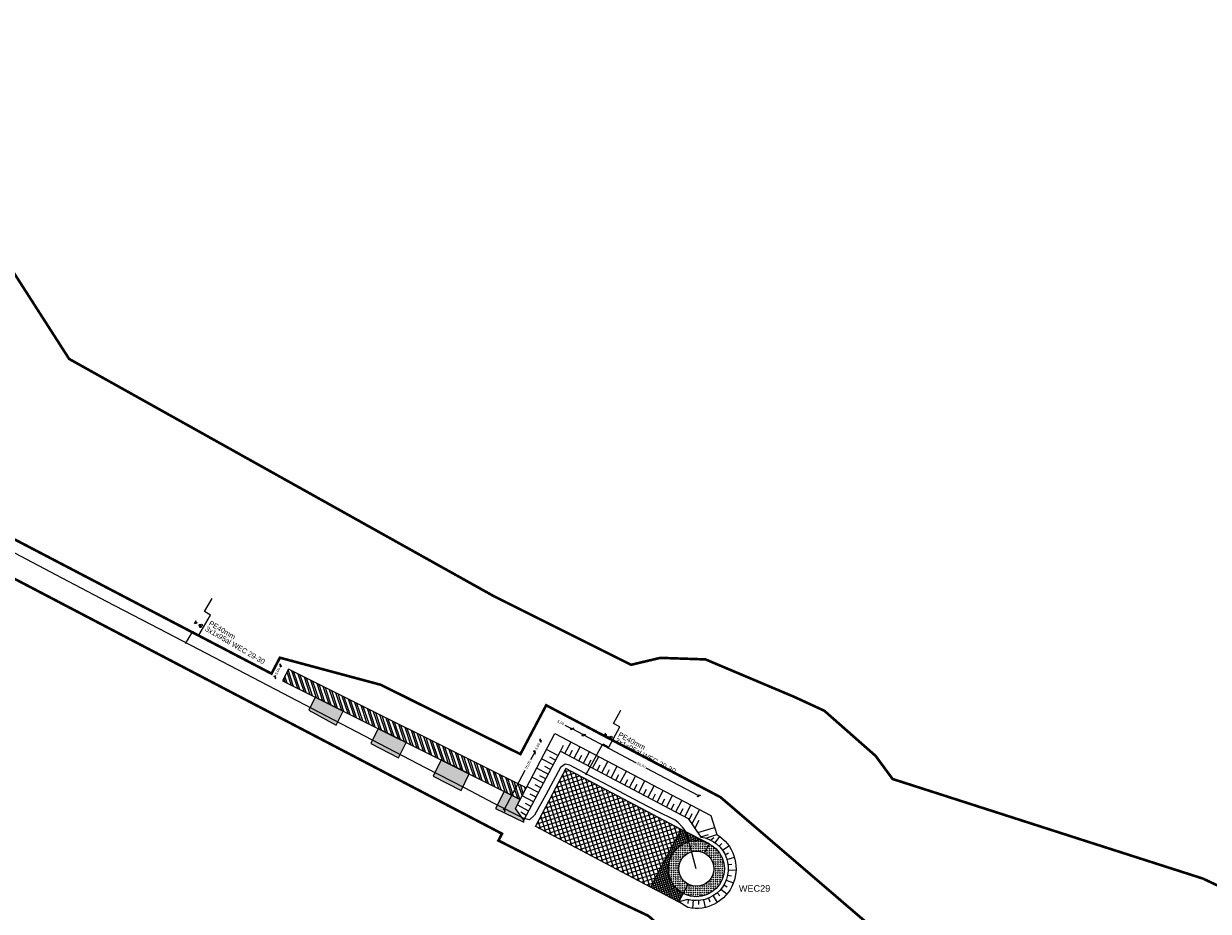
# Model space of a CAD drawing. Header units: metres. Extents: x 68442 to 71740, y 407111 to 411160.
# Tile 114 of 186: x 70813 to 71267, y 407622 to 407962. Entities that reach past the tile are written whole.
import ezdxf

# ---------------------------------------------------------------- set-up
doc = ezdxf.new("R2010")
doc.units = ezdxf.units.M
doc.linetypes.add('XX-CENTER', pattern=[8, 5, -1, 1, -1])
doc.layers.get('0').update_dxf_attribs({"lineweight": 0})
doc.layers.get('Defpoints').update_dxf_attribs({"lineweight": 0})
for name, color, linetype, lineweight in [('- van den heuvel - hs', 1, 'Continuous', 0), ('- van den heuvel - pe 40mm', 3, 'Continuous', 0), ('- van den heuvel -aanpeillijntjes en ge-explodeerde maatvoering', 7, 'Continuous', 0), ('- van den heuvel -kabel', 150, 'Continuous', 0), ('- van den heuvel -txt', 7, 'Continuous', 0), ('MACG_alg_werkgrens', 3, 'XX-CENTER', 0), ('RS AB Kabel', 224, 'Continuous', 0)]:
    doc.layers.add(name, color=color, linetype=linetype, lineweight=lineweight)
for name, color, linetype, lineweight, transparency in [('MACG_n_maatvoering', 3, 'Continuous', 0, 0.8), ('MACG_n_vhr_arc_auxcrane', 3, 'Continuous', 0, 0.8), ('MACG_n_vhr_arc_craneplatform_18', 150, 'Continuous', 0, 0.8), ('MACG_n_vhr_arc_craneplatform_18_temp', 34, 'Continuous', 0, 0.8), ('MACG_n_vhr_arc_gravel', 34, 'Continuous', 0, 0.8), ('MACG_n_vhr_arc_laydown', 2, 'Continuous', 0, 0.8), ('MACG_n_vhr_kant_', 7, 'Continuous', 0, 0.8)]:
    doc.layers.add(name, color=color, linetype=linetype, lineweight=lineweight, transparency=transparency)
doc.styles.add('Arial', font='arial.ttf')
doc.styles.add('MACG_standaard', font='arial.ttf', dxfattribs={"height": 2})
doc.styles.get("Standard").update_dxf_attribs({"font": 'arial.ttf'})
doc.dimstyles.new('MACG_standaard', dxfattribs={"dimscale": 0, "dimtxt": 2, "dimasz": 2, "dimexe": 1, "dimexo": 0.1, "dimgap": 1, "dimtad": 0, "dimzin": 1, "dimtxsty": 'MACG_standaard', "dimcen": 0, "dimclrd": 256, "dimclre": 256, "dimclrt": 256, "dimazin": 0, "dimtfac": 1, "dimtofl": 0, "dimtmove": 1, "dimatfit": 3, "dimfxl": 1, "dimfxlon": 1, "dimtfill": 1, "dimlwd": -1, "dimlwe": -1, "dimarcsym": 0})
pattern_1 = [(134.2924266, (35532.5917, 203826.5146), (0.0104786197, 0.8484634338), [0.5, -0.7]), (134.2924266, (35532.59434, 203826.7267), (0.0104786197, 0.8484634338), [0.2, -1]), (134.2924266, (35532.3796, 203826.5172), (0.0104786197, 0.8484634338), [0.2, -1])]

# ---------------------------------------------------------------- blocks, each defined once
blk = doc.blocks.new('_Oblique')
at = {"color": 0, "linetype": 'ByBlock', "lineweight": -2}
blk.add_line((-0.5, -0.5), (0.5, 0.5), dxfattribs=at)
blk = doc.blocks.new('*D138')
at = {"layer": 'Defpoints', "color": 0, "transparency": 16777216}
for p in [(71009.04, 407682.65), (71020.96, 407676.37), (71009.31, 407654.25)]:
    blk.add_point(p, dxfattribs=at)
at = {"layer": 'MACG_n_maatvoering', "transparency": 16777216}
for p, q in [((71009.04, 407682.65), (71007.48, 407679.69)), ((71009.48, 407682.42), (71008.6, 407682.89)), ((70997.38, 407660.54), (71005.43, 407675.81)), ((70997.83, 407660.3), (70996.94, 407660.77))]:
    blk.add_line(p, q, dxfattribs=at)
for p, rotation in [((71009.04, 407682.65), 62.20949588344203), ((70997.38, 407660.54), 242.209495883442)]:
    blk.add_blockref('_Oblique', p, dxfattribs=dict(at, rotation=rotation))
at = {"layer": 'MACG_n_maatvoering', "transparency": 16777216, "insert": (71006.46, 407677.75), "char_height": 1, "attachment_point": 5, "rotation": 62.2095, "style": 'MACG_standaard', "bg_fill": 3, "box_fill_scale": 1.1, "bg_fill_color": 256, "bg_fill_true_color": 13158600, "bg_fill_transparency": 0}
blk.add_mtext('25,00', dxfattribs=at)
blk = doc.blocks.new('*D137')
at = {"layer": 'Defpoints', "color": 0, "transparency": 16777216}
for p in [(71018.87, 407683.12), (71020.96, 407676.37)]:
    blk.add_point(p, dxfattribs=at)
at = {"layer": 'MACG_n_maatvoering', "transparency": 16777216}
for p, q in [((71011.81, 407686.85), (71010.93, 407687.31)), ((71009.48, 407682.42), (71008.6, 407682.89)), ((71009.04, 407682.65), (71009.37, 407683.28)), ((71011.37, 407687.08), (71011.04, 407686.46))]:
    blk.add_line(p, q, dxfattribs=at)
for p, rotation in [((71011.37, 407687.08), 62.20949588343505), ((71009.04, 407682.65), 242.2094958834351)]:
    blk.add_blockref('_Oblique', p, dxfattribs=dict(at, rotation=rotation))
at = {"layer": 'MACG_n_maatvoering', "transparency": 16777216, "insert": (71010.21, 407684.87), "char_height": 1, "attachment_point": 5, "rotation": 62.2095, "style": 'MACG_standaard', "bg_fill": 3, "box_fill_scale": 1.1, "bg_fill_color": 256, "bg_fill_true_color": 13158600, "bg_fill_transparency": 0}
blk.add_mtext('5,00', dxfattribs=at)
at = {"layer": 'Defpoints', "color": 0, "transparency": 16777216}
blk.add_point((71011.37, 407687.08), dxfattribs=at)
blk = doc.blocks.new('*D136')
at = {"layer": 'Defpoints', "color": 0, "transparency": 16777216}
for p in [(71020.96, 407676.37), (71072, 407665.95), (71065.18, 407653.03)]:
    blk.add_point(p, dxfattribs=at)
at = {"layer": 'MACG_n_maatvoering', "transparency": 16777216}
for p, q in [((71027.55, 407688.85), (71028.02, 407689.73)), ((71027.79, 407689.29), (71047.96, 407678.64)), ((71072, 407665.95), (71051.83, 407676.6)), ((71071.77, 407665.51), (71072.24, 407666.4))]:
    blk.add_line(p, q, dxfattribs=at)
for p, rotation in [((71027.79, 407689.29), 152.1751133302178), ((71072, 407665.95), 332.1751133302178)]:
    blk.add_blockref('_Oblique', p, dxfattribs=dict(at, rotation=rotation))
at = {"layer": 'MACG_n_maatvoering', "transparency": 16777216, "insert": (71049.9, 407677.62), "char_height": 1, "attachment_point": 5, "rotation": 332.1751, "style": 'MACG_standaard', "bg_fill": 3, "box_fill_scale": 1.1, "bg_fill_color": 256, "bg_fill_true_color": 13158600, "bg_fill_transparency": 0}
blk.add_mtext('50,00', dxfattribs=at)
blk = doc.blocks.new('*D135')
at = {"layer": 'Defpoints', "color": 0, "transparency": 16777216}
for p in [(71023.36, 407691.63), (71018.87, 407683.12), (71020.96, 407676.37)]:
    blk.add_point(p, dxfattribs=at)
at = {"layer": 'MACG_n_maatvoering', "transparency": 16777216}
for p, q in [((71020.57, 407693.1), (71023.36, 407691.63)), ((71023.13, 407691.19), (71023.59, 407692.07)), ((71027.79, 407689.29), (71023.36, 407691.63)), ((71027.55, 407688.85), (71028.02, 407689.73))]:
    blk.add_line(p, q, dxfattribs=at)
for p, rotation in [((71023.36, 407691.63), 152.1751133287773), ((71027.79, 407689.29), 332.1751133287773)]:
    blk.add_blockref('_Oblique', p, dxfattribs=dict(at, rotation=rotation))
at = {"layer": 'MACG_n_maatvoering', "transparency": 16777216, "insert": (71018.98, 407693.94), "char_height": 1, "attachment_point": 5, "rotation": 332.1751, "style": 'MACG_standaard', "bg_fill": 3, "box_fill_scale": 1.1, "bg_fill_color": 256, "bg_fill_true_color": 13158600, "bg_fill_transparency": 0}
blk.add_mtext('5,00', dxfattribs=at)
blk = doc.blocks.new('*D128')
at = {"layer": 'Defpoints', "color": 0, "transparency": 16777216}
for p in [(70914.59, 407714.49), (70912.36, 407710.01)]:
    blk.add_point(p, dxfattribs=at)
at = {"layer": 'MACG_n_maatvoering', "transparency": 16777216}
for p, q in [((70912.12, 407715.72), (70911.22, 407716.17)), ((70911.67, 407715.95), (70911.36, 407715.32)), ((70909.89, 407711.25), (70908.99, 407711.7)), ((70909.44, 407711.47), (70909.75, 407712.1))]:
    blk.add_line(p, q, dxfattribs=at)
for p, rotation in [((70911.67, 407715.95), 63.49839022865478), ((70909.44, 407711.47), 243.4983902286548)]:
    blk.add_blockref('_Oblique', p, dxfattribs=dict(at, rotation=rotation))
at = {"layer": 'MACG_n_maatvoering', "transparency": 16777216, "insert": (70910.55, 407713.71), "char_height": 1, "attachment_point": 5, "rotation": 63.4984, "style": 'MACG_standaard', "bg_fill": 3, "box_fill_scale": 1.1, "bg_fill_color": 256, "bg_fill_true_color": 13158600, "bg_fill_transparency": 0}
blk.add_mtext('5,00', dxfattribs=at)
at = {"layer": 'Defpoints', "color": 0, "transparency": 16777216}
blk.add_point((70911.67, 407715.95), dxfattribs=at)

msp = doc.modelspace()

# ---------------------------------------------------------------- hatches: boundary and pattern name
at = {"layer": 'MACG_n_vhr_arc_auxcrane'}
h = msp.add_hatch(dxfattribs=at)
h.set_pattern_fill('ACO-BETON_DETAIL', color=256, scale=2, angle=90, style=0, pattern_type=2)
h.set_pattern_definition([(63.49839023, (35472.92866, 203841.0696), (-0.403086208, 0.5362103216), [0, -0.6])])
h.paths.add_polyline_path([(70922.378, 407698.816), (70932.927, 407693.082), (70935.594, 407698.431), (70924.855, 407703.785)])
h.paths.add_polyline_path([(70956.8, 407680.453), (70959.757, 407686.383), (70949.018, 407691.737), (70946.177, 407686.039)])
h.paths.add_polyline_path([(70970.065, 407673.44), (70980.778, 407668.032), (70983.92, 407674.335), (70973.181, 407679.689)])
h.paths.add_polyline_path([(70994.047, 407661.028), (71004.863, 407655.828), (71004.885, 407656.582), (71001.626, 407661.122), (71003.456, 407664.594), (70997.344, 407667.641)])
at = {"layer": 'MACG_n_vhr_arc_craneplatform_18'}
h = msp.add_hatch(dxfattribs=at)
h.set_pattern_fill('ANSI37', color=256, angle=-117.69645, style=0)
h.set_pattern_definition([(287.3035495, (35535.3952, 203819.2481), (1.51565352, 0.47217651), []), (17.3035495, (35535.3952, 203819.2481), (-0.47217651, 1.51565352), [])])
h.paths.add_polyline_path([(71055.159, 407634.009), (71065.183, 407653.029), (71020.965, 407676.368), (71009.309, 407654.251), (71053.527, 407630.913)])
at = {"layer": 'MACG_n_vhr_arc_craneplatform_18_temp'}
h = msp.add_hatch(dxfattribs=at)
h.set_pattern_fill('ANSI37', color=256, scale=0.5, angle=89.9295, style=0)
h.set_pattern_definition([(287.104611, (35532.5917, 203826.5146), (0.7586419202, 0.233455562), []), (17.104611, (35532.5917, 203826.5146), (-0.233455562, 0.7586419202), [])])
h.paths.add_polyline_path([(71053.527, 407630.913), (71064.268, 407625.244), (71065.982, 407628.493, -0.4142136), (71061.493, 407643.018, -0.4058794), (71075.744, 407647.646), (71065.183, 407653.029), (71055.159, 407634.009)])
at = {"layer": 'MACG_n_vhr_arc_gravel'}
h = msp.add_hatch(dxfattribs=at)
h.set_pattern_fill('GOST_GLASS', color=256, scale=0.2, angle=297.11731)
h.set_pattern_definition(pattern_1)
h.paths.add_polyline_path([(71067.849, 407632.03), (71065.982, 407628.493, 0.5647646), (71081.75, 407638, 1), (71060.25, 407638, 0.2781476), (71065.982, 407628.493), (71067.849, 407632.03, -0.2781476), (71064.25, 407638, -1), (71077.75, 407638, -0.5647646)])
h = msp.add_hatch(dxfattribs=at)
h.set_pattern_fill('GOST_GLASS', color=256, scale=0.2, angle=297.11731)
h.set_pattern_definition(pattern_1)
h.paths.add_polyline_path([(71060.25, 407638, 0.2781476), (71065.982, 407628.493), (71067.849, 407632.03, -0.2781476), (71064.25, 407638, -1), (71077.75, 407638, -0.5647646), (71067.849, 407632.03), (71065.982, 407628.493, 0.5647646), (71081.75, 407638, 1)])
at = {"layer": 'MACG_n_vhr_arc_laydown'}
h = msp.add_hatch(dxfattribs=at)
h.set_pattern_fill('ANSI32', color=256, scale=0.4, angle=90, style=0)
h.set_pattern_definition([(108.4983902, (35472.9287, 203841.0696), (-1.806573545, -0.604414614), []), (108.4983902, (35473.3294, 203841.8733), (-1.806573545, -0.604414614), [])])
h.paths.add_polyline_path([(71005.787, 407669.018), (70914.593, 407714.489), (70912.362, 407710.015), (71003.456, 407664.594)])

# ---------------------------------------------------------------- linework, layer by layer
at = {"layer": '- van den heuvel - hs'}
for centre in [(70880.567, 407731.381), (70880.925, 407730.77), (70881.295, 407731.401)]:
    msp.add_circle(centre, 0.326, dxfattribs=at)
at = {"layer": '- van den heuvel - pe 40mm'}
msp.add_circle((70879.132, 407732.301), 0.326, dxfattribs=at)
at = {"layer": '- van den heuvel -aanpeillijntjes en ge-explodeerde maatvoering'}
for points in [[(70882.433, 407736.607), (70885.366, 407741.626)], [(70875.193, 407724.341), (70877.96, 407728.957), (70880.275, 407727.6), (70884.748, 407735.25), (70882.433, 407736.607)], [(71039.283, 407693.69), (71042.016, 407698.82)]]:
    msp.add_lwpolyline(points, dxfattribs=at)
at = {"layer": '- van den heuvel -kabel'}
msp.add_lwpolyline([(70879.137, 407733.07), (70878.48, 407731.946)], dxfattribs=at)
at = {"layer": 'MACG_alg_werkgrens', "ltscale": 10, "const_width": 1, "flags": 128}
for points in [[(71465.406, 407420.649), (71462.648, 407413.139), (71437.76, 407423.219), (71431.706, 407426.394), (71412.362, 407436.329), (71404.772, 407439.8), (71316.491, 407480.179), (71284.757, 407496.468), (71249.36, 407511.986), (71214.962, 407529.71), (71191.396, 407483.927), (71150.589, 407404.732), (71168.177, 407392.902), (71161.286, 407373.515), (71144.93, 407344.206), (71115.901, 407287.439), (71113.936, 407270.957), (71078.17, 407236.48), (71058.5, 407222.66), (71032.65, 407211.546), (71010.252, 407205.593), (70981.457, 407204.101), (70943.412, 407210.809), (70922.41, 407219.64), (70878.588, 407248.774), (70729.287, 407351.852), (70728.011, 407352.727), (70721.986, 407343.937), (70649.092, 407393.899), (70655.14, 407402.682), (70545.753, 407478.064), (70437.714, 407552.884), (70364.415, 407603.356), (70358.371, 407594.578), (70285.156, 407644.993), (70291.2, 407653.77), (70290.166, 407654.482), (70161.924, 407742.734), (70051.196, 407819.283), (69996.965, 407856.448), (69990.953, 407847.665), (69918.942, 407896.96), (69924.665, 407905.98), (69895.152, 407926.411), (69875.283, 407939.445), (69866.942, 407949.246), (69858.226, 407963.205), (69853.141, 407974.836), (69850.175, 407984.571), (69848.045, 407995.783), (69847.238, 408005.92), (69847.575, 408017.366), (69850.692, 408034.812), (69856.32, 408050.261), (69881.049, 408099.821), (69906.237, 408140.878), (69967.707, 408228.575), (69960.209, 408232.624), (70003.187, 408311.8), (70010.402, 408307.905), (70017.122, 408319.519), (70025.131, 408331.446), (70040.788, 408352.956), (70049.799, 408367.543), (70051.76, 408375.163), (70051.76, 408388.582), (70050.801, 408393.32), (70041.254, 408423.688), (70025.21, 408462.21), (70000, 408479.97), (70026.48, 408518.11), (70037.55, 408530.34), (70000.74, 408556.19), (69948.82, 408555.87), (69945.706, 408544.622), (69935.731, 408545.183), (69934.935, 408531.604), (69933.362, 408531.647), (69909.742, 408532.502), (69886.023, 408533.491), (69877.993, 408531.836), (69872.373, 408529.287), (69866.167, 408524.444), (69862.498, 408520.061), (69837.613, 408484.605), (69809.513, 408445.146), (69781.226, 408404.8), (69725.804, 408325.916), (69710.272, 408304.049), (69716.446, 408293.344), (69670.885, 408229.882), (69661.509, 408235.01), (69616.618, 408171.189), (69587.096, 408130.353), (69560.303, 408110.729), (69539.944, 408104.392), (69528.345, 408103.56), (69507.689, 408106.382), (69464.232, 408116.875), (69390.794, 408134.475), (69305.748, 408154.827), (69258.955, 408166.338), (69256.366, 408156.094), (69179.705, 408174.624), (69182.444, 408184.419), (69087.142, 408207.366), (69023.233, 408222.725), (68907.132, 408250.608), (68902.908, 408251.859), (68900.299, 408241.591), (68835.419, 408257.387), (68829.632, 408258.796), (68832.328, 408268.999), (68737.755, 408291.435), (68644.879, 408313.766), (68615.273, 408320.987), (68594.693, 408327.905), (68576.927, 408338.663), (68562.076, 408352.857), (68546.452, 408379.502), (68540.008, 408412.479), (68541.066, 408429.152), (68546.111, 408448.237), (68554.716, 408465.172), (68568.02, 408486.068), (68572.082, 408493.356), (68609.76, 408545.329), (68617.565, 408556.908), (68611.491, 408569.232), (68613.993, 408571.672), (68618.227, 408575.759), (68626.695, 408569.435), (68642.688, 408558.198), (68662.531, 408551.978), (68668.417, 408551.15), (68681.155, 408552.078), (68777.078, 408555.179), (68865.598, 408557.839), (68968.374, 408561.089), (68968.042, 408571.651), (69050.82, 408574.296), (69051.157, 408563.567), (69101.098, 408565.358), (69165.377, 408568.999), (69201.139, 408575.735), (69238.476, 408587.237), (69270.772, 408598.893), (69301.489, 408607.78), (69333.401, 408612.335), (69363.39, 408613.518), (69363.055, 408624.14), (69449.855, 408626.87), (69450.192, 408616.199), (69480.35, 408617.459), (69579.387, 408620.368), (69614.723, 408622.63), (69659.05, 408629.938), (69712.969, 408640.811), (69764.613, 408650.999), (69762.56, 408661.426), (69838.754, 408676.274), (69854.066, 408668.451), (69862.318, 408670.115), (69871.007, 408670.753), (69877.268, 408669.616), (69884.534, 408665.432, 0.1150556), (69905.12, 408655.227), (69931.992, 408655.635), (69931.738, 408665.079), (69938.17, 408668.13), (69963.51, 408670.944), (69968.941, 408666.443), (70014.092, 408666.62), (70013.062, 408666.64), (70052.031, 408665.879), (70108.785, 408664.771), (70108.492, 408626.708), (70110.09, 408574.745), (70140.741, 408574.068), (70179.845, 408576.978), (70179.492, 408582.411), (70179.031, 408601.284), (70178.231, 408626.657), (70181.15, 408635.23), (70209.1, 408636.03), (70213.163, 408636.958), (70243.092, 408639.29), (70307.758, 408639.306), (70343.557, 408641.26), (70345.206, 408641.26), (70348.034, 408642.108), (70362.751, 408644.755), (70395.793, 408649.478), (70408.702, 408650.577), (70462.537, 408652.339), (70514.375, 408653.899), (70565.274, 408655.659), (70615.598, 408657.229), (70697.729, 408659.789), (70697.418, 408670.422), (70790.324, 408673.323), (70790.641, 408662.506), (70800.376, 408662.581), (70824.594, 408660.546), (70844.968, 408657.027), (70866.867, 408651.43), (70890.771, 408644.483), (70907.698, 408639.7), (70924.847, 408635.915), (70950.418, 408631.746), (70970.909, 408629.969), (70995.819, 408629.65), (71028.881, 408630.449), (71080.388, 408632.239), (71137.011, 408633.806), (71136.703, 408644.531), (71229.599, 408647.351), (71229.915, 408636.714), (71266.395, 408637.869), (71303.344, 408639.089), (71382.507, 408641.709), (71438.798, 408643.409), (71473.55, 408644.498), (71500.58, 408646.369), (71530.71, 408651.273), (71551.002, 408656.043), (71572.149, 408662.424), (71569.02, 408672.348), (71657.68, 408700.266), (71664.655, 408678.126), (71673.979, 408641.979), (71625.171, 408626.246), (71590.668, 408648.917), (71584.955, 408652.174), (71567.883, 408646.935), (71559.774, 408644.344), (71531.935, 408638.002), (71507.048, 408633.798), (71478.724, 408631.138), (71468.632, 408630.812), (71416.841, 408629.098), (71228.116, 408623.147), (71229.461, 408586.715), (71178.215, 408584.813), (71151.058, 408616.106), (71146.916, 408620.699), (71040.783, 408617.356), (70988.897, 408616.225), (70970.676, 408616.505), (70947.885, 408618.458), (70921.561, 408622.803), (70904.249, 408626.625), (70852.735, 408641.218), (70841.996, 408643.938), (70822.693, 408647.276), (70799.636, 408649.208), (70788.663, 408649.061), (70789.991, 408613.085), (70738.91, 408611.189), (70712.52, 408641.822), (70708.479, 408646.829), (70424.502, 408637.837), (70408.438, 408637.263), (70397.35, 408635.843), (70386.61, 408634.549), (70376.012, 408632.71), (70360.761, 408629.878), (70353.585, 408621.127), (70363.582, 408543.674), (70361.281, 408539.705), (70365.314, 408451.569), (70364.256, 408404.678), (70367.836, 408365.748), (70374.776, 408321.971), (70384.599, 408277.163), (70396.634, 408235.657), (70410.682, 408196.472), (70436.61, 408135.984, -0.1523607), (70447.619, 408125.306), (70453.92, 408115.911), (70470.126, 408087.78), (70486.342, 408065.104), (70482.343, 408062.878), (70503.254, 408033.442), (70527.367, 408001.27), (70555.217, 407970.242), (70589.376, 407936.652), (70638.984, 407895.054), (70665.899, 407875.91), (70668.25, 407879.794), (70677.505, 407872.509), (70719.039, 407847.669), (70758.4, 407822.34), (70775.091, 407782.344), (70841.348, 407747.704), (70908.119, 407712.795), (70911.322, 407718.92), (70949.973, 407708.535), (71003.554, 407681.932), (71013.434, 407700.68), (71080.281, 407665.416), (71160.477, 407596.544), (71171.337, 407593.164), (71190.181, 407586.248), (71207.298, 407579.286), (71234.021, 407566.554), (71277.874, 407543.714), (71304.765, 407528.777), (71331.295, 407511.637), (71350.687, 407502.493), (71366.901, 407505.469), (71378.503, 407523.138), (71443.522, 407480.851, -0.2173664), (71465.406, 407420.649)], [(70449.751, 408032.163), (70449.751, 408032.163), (70437.26, 408048.557), (70414.446, 408089.512, -0.3740079), (70400.275, 408120.193), (70381.121, 408153.533), (70372.268, 408163.828), (70353.318, 408204.864), (70334.342, 408247.817), (70308.213, 408318.397), (70297.487, 408362.168), (70288.889, 408397.157), (70280.291, 408432.15), (70275.143, 408459.922), (70272.268, 408479.577), (70270.836, 408507.892), (70305.356, 408513.047), (70308.932, 408516.528), (70286.132, 408539.946), (70289.559, 408543.501), (70271.349, 408561.055), (70272.887, 408576.356), (70305.692, 408609.863), (70303.117, 408628.631), (70214.729, 408626.476, 0.4080166), (70190.072, 408599.729), (70194.782, 408539.543), (70180.571, 408538.431), (70173.023, 408540.32), (70162.754, 408538.249), (70123.209, 408526.059), (70117.394, 408545.262), (70096.494, 408538.74), (70089.025, 408536.409), (70069.326, 408530.261), (70064.97, 408530.261), (70064.97, 408530.261), (70032.386, 408502.995), (70024.178, 408496.558), (70024.783, 408494.331), (70030.873, 408475.178), (70040.424, 408478.287), (70065.288, 408399.01, -0.1691892), (70062.026, 408359.704), (70044.785, 408334.682), (70029.708, 408312.801), (70025.151, 408301.657), (70055.079, 408289.647), (70035.99, 408242.051), (69983.206, 408225.941), (69958.716, 408190.459), (69928.81, 408147.129), (69891.671, 408088.635), (69874.644, 408051.766), (69867.207, 408035.66), (69868.166, 408034.583), (69864.003, 408016.615), (69863.573, 408003.322), (69866.171, 407986.393), (69870.823, 407973.579), (69882.918, 407954.884), (69901.665, 407941.327), (69931.143, 407921.235), (69949.417, 407947.806), (69991.674, 407918.794), (69995.138, 407873.29), (70296.881, 407665.423), (70317.094, 407694.851), (70359.37, 407665.826), (70362.861, 407619.969), (70630.25, 407435.768), (70660.421, 407415.003), (70680.436, 407444.142), (70722.713, 407415.117), (70726.166, 407369.755), (70746.399, 407355.829), (70860.012, 407276.97), (70923.64, 407234.339), (70930.51, 407230.937), (70942.36, 407225.069), (70957.548, 407221.528), (70971.471, 407218.281), (70982.063, 407217.872), (70996.886, 407217.299), (71015.507, 407220.097), (71035.843, 407226.792, -0.7887954), (71046.434, 407275.744), (71049.352, 407277.993), (71063.781, 407306.584), (71073.046, 407323.92), (71078.986, 407335.034), (71087.075, 407350.169), (71114.981, 407403.763), (71133.436, 407394.253), (71179.714, 407483.087), (71218.767, 407558.877), (71211.959, 407562.385), (71175.728, 407577.356), (71153.873, 407584.711), (71134.026, 407590.44), (71112.744, 407597.537), (71091.531, 407605.714), (71060.724, 407614.389, -0.0950505), (71052.716, 407619.868), (71041.845, 407625.02), (70995.129, 407648.794), (70996.507, 407651.409), (70889.072, 407707.568), (70786.374, 407761.327), (70748.986, 407780.821), (70719.814, 407796.404, -0.2913531), (70694.998, 407808.622), (70652.208, 407834.486), (70644.454, 407840.479), (70647.408, 407845.653), (70642.74, 407848.811), (70629.043, 407859.346), (70617.43, 407868.279), (70606.968, 407876.325), (70598.635, 407882.735), (70585.65, 407892.722), (70579.8, 407897.745), (70571.586, 407905.173), (70565.007, 407911.122), (70557.904, 407917.544), (70552.796, 407922.163), (70546.418, 407927.931), (70536.509, 407936.891), (70533.553, 407939.886), (70527.429, 407946.09), (70518.812, 407954.821), (70511.889, 407961.835), (70505.061, 407968.754), (70496.289, 407977.642), (70489.386, 407985.104), (70479.295, 408002.881), (70473.931, 408010.063), (70469.694, 408015.735), (70464.149, 408023.159), (70460.157, 408028.486), (70449.751, 408032.163)]]:
    msp.add_lwpolyline(points, format="xyb", dxfattribs=at)
at = {"layer": 'MACG_n_vhr_kant_'}
for p, q in [((71017.94, 407681.353), (71013.517, 407683.684)), ((71018.872, 407683.122), (71020.037, 407685.33)), ((71020.64, 407682.193), (71022.968, 407686.606)), ((71022.409, 407681.259), (71023.573, 407683.466)), ((71024.177, 407680.326), (71026.506, 407684.739)), ((71027.715, 407678.459), (71030.044, 407682.873)), ((71016.075, 407677.814), (71011.652, 407680.145)), ((71017.007, 407679.584), (71014.796, 407680.749)), ((71025.946, 407679.392), (71027.11, 407681.599)), ((71029.484, 407677.525), (71030.648, 407679.732)), ((71031.252, 407676.591), (71033.582, 407681.006)), ((71034.79, 407674.724), (71037.119, 407679.14)), ((71014.21, 407674.276), (71009.787, 407676.607)), ((71013.278, 407672.506), (71011.066, 407673.672)), ((71015.142, 407676.045), (71012.931, 407677.211)), ((71033.021, 407675.658), (71034.186, 407677.866)), ((71036.559, 407673.791), (71037.724, 407675.999)), ((71038.327, 407672.857), (71040.657, 407677.274)), ((71040.096, 407671.924), (71041.261, 407674.132)), ((71041.865, 407670.99), (71044.195, 407675.407)), ((71045.403, 407669.123), (71047.733, 407673.541)), ((71010.48, 407667.198), (71006.057, 407669.53)), ((71012.345, 407670.737), (71007.922, 407673.068)), ((71011.413, 407668.968), (71009.201, 407670.133)), ((71043.634, 407670.057), (71044.799, 407672.265)), ((71047.171, 407668.19), (71048.337, 407670.399)), ((71048.94, 407667.256), (71051.271, 407671.675)), ((71052.478, 407665.389), (71054.809, 407669.808)), ((71008.615, 407663.66), (71004.192, 407665.991)), ((71009.548, 407665.429), (71007.336, 407666.595)), ((71050.709, 407666.323), (71051.874, 407668.532)), ((71054.246, 407664.455), (71055.412, 407666.665)), ((71056.015, 407663.522), (71058.347, 407667.942)), ((71057.784, 407662.588), (71058.95, 407664.798)), ((71059.553, 407661.655), (71061.885, 407666.075)), ((71004.885, 407656.582), (71001.626, 407661.122)), ((71006.75, 407660.121), (71002.327, 407662.452)), ((71007.683, 407661.89), (71005.471, 407663.056)), ((71061.321, 407660.721), (71062.487, 407662.932)), ((71063.09, 407659.788), (71065.423, 407664.209)), ((71064.859, 407658.854), (71066.025, 407661.065)), ((71066.628, 407657.921), (71068.96, 407662.343)), ((71069.333, 407655.123), (71072.232, 407660.617)), ((71005.818, 407658.352), (71003.722, 407659.737)), ((71068.208, 407656.776), (71069.438, 407659.109)), ((71070.458, 407653.469), (71072.126, 407656.631)), ((71071.584, 407651.816), (71077.971, 407653.834)), ((71072.709, 407650.163), (71075.629, 407651.085)), ((71074.64, 407649.697), (71078.841, 407651.08)), ((71076.493, 407648.95), (71077.667, 407650.015)), ((71078.199, 407647.911), (71079.963, 407650.338)), ((71079.715, 407646.609), (71080.782, 407647.663)), ((71080.998, 407645.078), (71083.447, 407646.812)), ((71082.016, 407643.359), (71083.365, 407644.015)), ((71082.74, 407641.497), (71085.615, 407642.354)), ((71083.153, 407639.542), (71084.641, 407639.731)), ((71083.242, 407637.547), (71086.24, 407637.435)), ((71082.449, 407633.644), (71085.253, 407632.577)), ((71083.005, 407635.563), (71084.475, 407635.264)), ((71079.054, 407628.77), (71080.04, 407627.64)), ((71080.447, 407630.202), (71082.761, 407628.292)), ((71081.589, 407631.841), (71082.886, 407631.087)), ((71067.825, 407626.169), (71067.808, 407624.63)), ((71069.791, 407625.81), (71069.495, 407622.824)), ((71071.788, 407625.775), (71071.885, 407624.278)), ((71073.765, 407626.066), (71074.442, 407623.143)), ((71075.668, 407626.674), (71076.239, 407625.287)), ((71077.447, 407627.583), (71079.025, 407625.032))]:
    msp.add_line(p, q, dxfattribs=at)
for points in [[(71005.787, 407669.018), (70914.593, 407714.489), (70912.362, 407710.015), (71003.456, 407664.594)], [(70922.378, 407698.816), (70932.927, 407693.082), (70935.594, 407698.431), (70924.855, 407703.785)], [(70956.8, 407680.453), (70959.757, 407686.383), (70949.018, 407691.737), (70946.177, 407686.039)], [(70970.065, 407673.44), (70980.778, 407668.032), (70983.92, 407674.335), (70973.181, 407679.689)], [(70994.047, 407661.028), (71004.863, 407655.828), (71004.885, 407656.582), (71001.626, 407661.122), (71003.456, 407664.594), (70997.344, 407667.641)]]:
    msp.add_lwpolyline(points, close=True, dxfattribs=at)
for points in [[(71001.626, 407661.122), (71016.777, 407689.871), (71076.548, 407658.34), (71078.841, 407651.08, -0.8481137), (71067.79, 407623.092), (71064.268, 407625.244)], [(71004.885, 407656.582), (71018.874, 407683.125), (71067.878, 407657.261), (71072.733, 407650.127, -1.0653776), (71067.75, 407626.189), (71064.268, 407625.244)]]:
    msp.add_lwpolyline(points, format="xyb", dxfattribs=at)
for points in [[(71055.159, 407634.009), (71055.159, 407634.009), (71065.183, 407653.029), (71065.183, 407653.029), (71020.965, 407676.368), (71009.309, 407654.251), (71053.527, 407630.913), (71055.159, 407634.009)], [(71074.151, 407643.97), (71076.018, 407647.507), (71065.183, 407653.029)], [(71053.527, 407630.913), (71064.268, 407625.244), (71067.849, 407632.03)]]:
    msp.add_lwpolyline(points, dxfattribs=at)
for radius in [10.75, 6.75]:
    msp.add_circle((71071, 407638), radius, dxfattribs=at)

# ---------------------------------------------------------------- texts
at = {"layer": '- van den heuvel -txt', "width": 0.9}
for s, p in [('PE40mm', (70883.851, 407731.527)), ('3x1x95al WEC 29-30', (70882.448, 407729.414))]:
    msp.add_text(s, height=2, rotation=329.67607, dxfattribs=at).set_placement(p)
at = {"style": 'Arial'}
msp.add_text('WEC29', height=2.5, dxfattribs=at).set_placement((71087.326, 407629.166))

# ---------------------------------------------------------------- next in the draw order: dimensions: what is measured, and where the dimension line sits
at = {"layer": 'MACG_n_maatvoering'}
dim = msp.add_aligned_dim(p1=(70912.362, 407710.015), p2=(70914.593, 407714.489), distance=3.266, dimstyle='MACG_standaard', override={"dimblk1": 'Oblique', "dimblk2": 'Oblique', "dimsah": 1}, dxfattribs=at)
dim.commit()
dim.dimension.update_dxf_attribs({"geometry": '*D128', "text_midpoint": (70910.555, 407713.709)})
dim = msp.add_linear_dim(base=(71009.039, 407682.653), p1=(71009.309, 407654.251), p2=(71020.965, 407676.368), angle=62.2095, dimstyle='MACG_standaard', override={"dimblk1": 'Oblique', "dimblk2": 'Oblique', "dimsah": 1}, dxfattribs=at)
dim.commit()
dim.dimension.update_dxf_attribs({"geometry": '*D138', "text_midpoint": (71006.457, 407677.753), "dimtype": 161})

# ---------------------------------------------------------------- next in the draw order: dimensions: what is measured, and where the dimension line sits
dim = msp.add_linear_dim(base=(71011.372, 407687.079), p1=(71020.965, 407676.368), p2=(71018.874, 407683.125), angle=242.2095, dimstyle='MACG_standaard', override={"dimblk1": 'Oblique', "dimblk2": 'Oblique', "dimsah": 1}, dxfattribs=at)
dim.commit()
dim.dimension.update_dxf_attribs({"geometry": '*D137', "text_midpoint": (71010.205, 407684.866)})

# ---------------------------------------------------------------- next in the draw order: dimensions: what is measured, and where the dimension line sits
dim = msp.add_aligned_dim(p1=(71020.965, 407676.368), p2=(71065.183, 407653.029), distance=14.614, dimstyle='MACG_standaard', override={"dimblk1": 'Oblique', "dimblk2": 'Oblique', "dimsah": 1}, dxfattribs=at)
dim.commit()
dim.dimension.update_dxf_attribs({"geometry": '*D136', "text_midpoint": (71049.895, 407677.623)})

# ---------------------------------------------------------------- next in the draw order: linework, layer by layer
at = {"layer": '- van den heuvel - hs'}
for centre in [(71037.625, 407688.394), (71038.006, 407687.798), (71038.351, 407688.443)]:
    msp.add_circle(centre, 0.326, dxfattribs=at)
at = {"layer": '- van den heuvel - pe 40mm'}
msp.add_circle((71036.2, 407689.269), 0.326, dxfattribs=at)
at = {"layer": '- van den heuvel -kabel'}
msp.add_lwpolyline([(71036.129, 407690.026), (71035.516, 407688.876)], dxfattribs=at)

# ---------------------------------------------------------------- next in the draw order: texts
at = {"layer": '- van den heuvel -txt', "width": 0.9}
for s, p in [('3x1x95al WEC 29-30', (71039.581, 407686.502)), ('PE40mm', (71040.827, 407688.747))]:
    msp.add_text(s, height=2, rotation=331.93214, dxfattribs=at).set_placement(p)

# ---------------------------------------------------------------- next in the draw order: dimensions: what is measured, and where the dimension line sits
at = {"layer": 'MACG_n_maatvoering'}
dim = msp.add_linear_dim(base=(71023.361, 407691.628), p1=(71020.965, 407676.368), p2=(71018.872, 407683.122), angle=152.17511, dimstyle='MACG_standaard', override={"dimblk1": 'Oblique', "dimblk2": 'Oblique', "dimsah": 1}, dxfattribs=at)
dim.commit()
dim.dimension.update_dxf_attribs({"geometry": '*D135', "text_midpoint": (71018.64, 407693.286), "dimtype": 160})

# ---------------------------------------------------------------- next in the draw order: linework, layer by layer
at = {"layer": '- van den heuvel -aanpeillijntjes en ge-explodeerde maatvoering'}
msp.add_lwpolyline([(71028.601, 407673.962), (71035.115, 407685.869), (71037.481, 407684.605), (71041.65, 407692.425), (71039.283, 407693.69)], dxfattribs=at)
at = {"layer": 'MACG_alg_werkgrens', "ltscale": 10, "const_width": 1, "flags": 128}
msp.add_lwpolyline([(69927.775, 411146.701), (69958.643, 411121.124), (69929.538, 411089.963), (69916.308, 411072.618), (69900.727, 411054.98), (69886.027, 411023.818, -0.1304961), (69898.962, 410988.834), (69896.901, 410882.413, -0.1852686), (69878.968, 410842.138), (69880.728, 410694.853), (69881.903, 410644.876), (69880.138, 410589.608), (69881.019, 410569.617), (69883.077, 410559.328), (69884.841, 410552.566), (69884.841, 410541.983), (69883.37, 410513.761), (69882.488, 410502.59), (69880.136, 410490.536, -0.3312528), (69870.432, 410397.345), (69869.256, 410384.115), (69866.022, 410372.944), (69862.2, 410365.595), (69853.38, 410353.836), (69843.091, 410345.016), (69846.619, 410343.253), (69848.088, 410336.491), (69850.44, 410325.32), (69853.086, 410322.38), (69856.907, 410317.088), (69867.784, 410294.157), (69879.249, 410272.402), (69895.711, 410244.474), (69904.53, 410231.244), (69908.646, 410231.244), (69913.35, 410225.071), (69915.113, 410217.133), (69922.757, 410204.786), (69930.988, 410194.496), (69939.219, 410191.85), (69944.217, 410188.616), (69952.742, 410174.505), (69955.976, 410172.447), (69964.207, 410170.977), (69973.321, 410168.037), (69983.022, 410161.569), (69986.549, 410155.101), (69992.429, 410145.694), (69999.778, 410128.643), (70015.652, 410089.837), (70028.293, 410081.017), (70036.23, 410051.325), (70040.64, 410046.621), (70046.519, 410032.216), (70065.333, 410003.699), (70094.73, 409960.777), (70121.482, 409920.795), (70148.821, 409878.168), (70173.514, 409835.54), (70202.911, 409780.859), (70218.197, 409746.168), (70235.541, 409703.541), (70265.526, 409617.11), (70280.811, 409555.667), (70297.273, 409515.097), (70304.329, 409504.808), (70329.022, 409480.701), (70336.666, 409479.231), (70378.999, 409490.401), (70419.275, 409495.104), (70435.15, 409496.868), (70457.493, 409507.156), (70527.755, 409521.56), (70627.121, 409534.199), (70683.565, 409538.019), (70782.049, 409538.899), (70836.729, 409535.37), (70895.525, 409526.549), (70924.924, 409555.065), (70938.741, 409563.296), (70955.792, 409567.705), (70972.549, 409567.705), (70984.308, 409564.765), (71012.53, 409552.123), (71048.101, 409530.368), (71051.335, 409527.428), (71092.786, 409505.966), (71103.369, 409498.029), (71138.94, 409472.157), (71173.923, 409442.464), (71186.858, 409424.237), (71195.677, 409403.071), (71197.734, 409377.788), (71192.736, 409348.684), (71186.856, 409334.279), (71178.624, 409321.932), (71167.159, 409309.879), (71155.105, 409301.06), (71135.115, 409293.123), (71135.114, 409285.185), (71161.573, 409285.185), (71185.385, 409280.775), (71196.262, 409276.071), (71259.174, 409246.377), (71279.458, 409234.323), (71292.393, 409229.032), (71334.726, 409215.507), (71372.649, 409207.275), (71419.098, 409194.045), (71441.147, 409186.401), (71485.243, 409167.291), (71505.822, 409156.707, -0.2494956), (71561.678, 409149.945), (71583.726, 409135.245), (71591.076, 409129.953, -0.2193222), (71613.123, 409085.268), (71705.726, 409016.18, -0.6701261), (71666.035, 408863.311), (71668.678, 408758.359, -0.5566509), (71718.065, 408643.118, -0.2719733), (71681.61, 408593.729), (71644.274, 408582.265, -0.2175824), (71593.416, 408591.674), (71550.788, 408580.797), (71515.216, 408574.624), (71484.348, 408571.685), (71452.304, 408570.51), (71266.508, 408564.635, -0.2368532), (71219.176, 408537.883), (71180.371, 408537.296, -0.2044236), (71138.92, 408559.346), (71067.776, 408556.996), (71017.8, 408555.527), (70967.235, 408556.41), (70931.369, 408560.526), (70900.501, 408566.113), (70869.634, 408574.345), (70822.891, 408585.517, -0.1708558), (70792.61, 408566.703), (70781.733, 408564.352), (70737.93, 408564.059, -0.2111859), (70700.889, 408585.814), (70660.319, 408586.403), (70584.472, 408580.819), (70528.615, 408577.292), (70509.507, 408576.411), (70484.518, 408573.472), (70434.835, 408566.711), (70432.189, 408560.244), (70433.364, 408517.616), (70434.539, 408467.639), (70435.714, 408417.663), (70440.122, 408359.16), (70445.119, 408328.88), (70448.941, 408310.653), (70456.289, 408280.961), (70463.05, 408257.442), (70473.339, 408228.632), (70479.806, 408211.581), (70492.153, 408183.652), (70497.444, 408172.481), (70511.849, 408145.434), (70527.429, 408119.27), (70551.535, 408083.697), (70571.525, 408057.827), (70586.518, 408040.481), (70615.915, 408010.201), (70655.602, 407975.804), (70677.356, 407959.047), (70697.934, 407944.935), (70721.159, 407930.235), (70774.957, 407901.13), (70774.957, 407901.13), (70784.364, 407895.544), (70794.359, 407885.549), (70805.824, 407872.025), (70830.517, 407833.513), (70993.087, 407742.669), (71046.003, 407716.21), (71057.174, 407718.855), (71074.519, 407718.267), (71108.621, 407703.861), (71120.086, 407698.569), (71139.782, 407681.224), (71146.25, 407672.404), (71219.45, 407648.884), (71265.311, 407634.184), (71271.485, 407631.244), (71287.653, 407623.306), (71317.639, 407607.431), (71333.22, 407603.609), (71346.155, 407599.787), (71377.023, 407579.795), (71438.464, 407537.167), (71446.107, 407531.875), (71455.809, 407528.935), (71467.274, 407522.467), (71480.209, 407510.707), (71495.201, 407496.302), (71505.196, 407484.542), (71511.37, 407470.725), (71513.721, 407461.024), (71514.309, 407450.146), (71511.369, 407434.272), (71507.253, 407422.806), (71493.729, 407400.17), (71481.382, 407380.18), (71471.092, 407368.127), (71451.689, 407357.25), (71426.113, 407354.311), (71420.233, 407355.193), (71404.652, 407360.485), (71370.845, 407378.124), (71322.632, 407403.702), (71299.114, 407420.459), (71249.726, 407444.273), (71234.733, 407431.044), (71200.629, 407359.313), (71208.273, 407354.903), (71219.444, 407344.026), (71230.32, 407322.565), (71232.084, 407316.685), (71232.672, 407298.458), (71216.796, 407255.832), (71191.806, 407211.441), (71163.877, 407178.516), (71127.423, 407148.53), (71084.501, 407123.543), (71017.473, 407111.197), (70985.429, 407111.786), (70941.92, 407116.785), (70892.238, 407133.249), (70846.083, 407160.002), (70804.045, 407187.637), (70599.731, 407331.399), (70475.379, 407415.48), (70310.752, 407529.548), (70186.988, 407614.218), (70063.224, 407698.887), (69980.028, 407754.745), (69897.715, 407811.486), (69837.744, 407856.76), (69818.929, 407872.929), (69802.173, 407891.745), (69788.65, 407912.617), (69784.534, 407920.849), (69774.834, 407946.72), (69770.718, 407967.592), (69769.249, 407997.872), (69771.895, 408019.333), (69779.54, 408046.379), (69793.945, 408079.893), (69828.049, 408146.626), (69860.094, 408196.308), (69938.001, 408311.841), (69991.214, 408391.508, -0.2266228), (70039.721, 408412.38), (70024.729, 408460.887), (69997.389, 408480.878), (70024.142, 408517.919), (69993.275, 408539.675), (69960.936, 408497.93, -0.1918236), (69923.012, 408470.885), (69876.267, 408403.27), (69848.338, 408365.641), (69840.694, 408349.472), (69820.703, 408324.19), (69799.83, 408297.145), (69786.894, 408275.978), (69764.845, 408249.226), (69754.849, 408233.94), (69746.618, 408221.593), (69734.564, 408209.246), (69722.805, 408202.484), (69716.043, 408199.839), (69704.284, 408197.487), (69691.829, 408197.487), (69684.339, 408197.488), (69669.3, 408203.955), (69662.245, 408208.365), (69641.665, 408176.322), (69625.202, 408151.628), (69617.264, 408144.278), (69598.155, 408117.233), (69589.923, 408103.416), (69585.219, 408095.772), (69574.048, 408083.719), (69571.107, 408072.548), (69563.464, 408062.847), (69560.524, 408059.907), (69545.825, 408050.5), (69529.361, 408043.739), (69527.598, 408054.028), (69523.482, 408061.084), (69520.248, 408062.848), (69502.904, 408063.73), (69494.672, 408073.138), (69486.735, 408077.548), (69476.446, 408084.309), (69460.865, 408090.777), (69438.816, 408097.539), (69422.942, 408102.244), (69413.828, 408103.714), (69395.602, 408113.121), (69374.141, 408116.944), (69348.565, 408121.354), (69344.155, 408121.06), (69332.984, 408125.764), (69300.646, 408131.938), (69295.942, 408120.767), (69290.356, 408111.948), (69284.477, 408105.774), (69277.715, 408099.601), (69264.78, 408092.84), (69257.724, 408090.488), (69249.198, 408088.724), (69246.259, 408088.43), (69237.439, 408088.431), (69223.622, 408091.077), (69200.692, 408097.545), (69174.821, 408101.955), (69141.014, 408111.069), (69121.317, 408118.125), (69114.538, 408118.125), (69108.676, 408118.714), (69100.151, 408120.478), (69063.403, 408128.71), (69032.829, 408139), (69023.422, 408141.058), (69004.019, 408143.998), (68994.906, 408145.468), (68984.323, 408148.702), (68973.152, 408153.112), (68933.758, 408161.345), (68874.668, 408175.163), (68826.162, 408186.335), (68777.361, 408197.802), (68723.269, 408210.15), (68690.343, 408215.737), (68667.707, 408223.381), (68618.612, 408233.377), (68613.614, 408233.671), (68585.098, 408242.491), (68572.751, 408245.137), (68559.228, 408250.135), (68542.471, 408258.073), (68524.833, 408270.127), (68515.72, 408277.771), (68499.845, 408293.058), (68493.378, 408301.29), (68490.732, 408306.287), (68478.385, 408331.57), (68468.096, 408355.971), (68463.687, 408373.316), (68459.572, 408389.191), (68457.808, 408404.184), (68458.103, 408424.762), (68460.749, 408445.929), (68470.157, 408476.209), (68473.391, 408483.558), (68496.322, 408524.421), (68507.788, 408539.708), (68491.619, 408555.289), (68481.624, 408572.634), (68476.039, 408587.334), (68472.512, 408602.033), (68471.336, 408614.968), (68471.924, 408626.972), (68474.276, 408639.956), (68480.45, 408654.067), (68491.328, 408670.236), (68499.854, 408679.643), (68511.907, 408687.874), (68528.664, 408696.399), (68525.138, 408776.95), (68508.381, 408783.418), (68497.504, 408790.768), (68485.157, 408802.822), (68476.632, 408814.287), (68454.584, 408856.033), (68448.117, 408868.674), (68442.532, 408887.489), (68443.12, 408903.658), (68447.53, 408918.651), (68454.292, 408930.41), (68460.76, 408937.76), (68474.283, 408947.755), (68529.258, 408978.033), (68602.461, 409018.307), (68653.908, 409045.646), (68687.716, 409066.224), (68738.87, 409094.445), (68790.905, 409123.254), (68827.947, 409143.538), (68864.695, 409159.412), (68874.69, 409162.646), (68910.262, 409170.289), (68955.536, 409173.521), (68981.406, 409175.579), (69002.867, 409180.576), (69024.915, 409183.515), (69065.409, 409183.808), (69103.114, 409183.807), (69120.165, 409182.925), (69130.454, 409181.455), (69157.501, 409181.748), (69212.181, 409183.511), (69268.92, 409184.98), (69312.429, 409185.861), (69324.188, 409186.742), (69347.707, 409183.214), (69420.614, 409185.858), (69447.072, 409187.327), (69463.241, 409189.385), (69497.931, 409192.03), (69514.688, 409189.972), (69561.431, 409190.853), (69601.119, 409192.91), (69601.119, 409216.191), (69603.178, 409243.474), (69602.296, 409264.347), (69603.766, 409279.928), (69611.116, 409298.743), (69619.054, 409311.972), (69631.696, 409325.788), (69648.747, 409335.196), (69661.094, 409340.193), (69678.145, 409343.132), (69697.254, 409343.132), (69712.541, 409339.31), (69726.358, 409332.842), (69738.117, 409324.316), (69747.818, 409314.615), (69756.637, 409304.325), (69763.692, 409295.799), (69767.514, 409287.568), (69827.192, 409289.33), (69845.125, 409290.8), (69857.472, 409295.209), (69873.642, 409304.616), (69879.815, 409307.262), (69883.343, 409311.672), (69890.105, 409317.257), (69900.689, 409334.896), (69907.157, 409349.889), (69914.212, 409362.236), (69919.504, 409373.407), (69923.326, 409376.347), (69946.845, 409386.93), (69951.549, 409387.811), (69959.78, 409386.635), (69978.007, 409382.225), (69991.236, 409376.639), (69997.997, 409376.051), (70010.932, 409377.815), (70025.338, 409382.518), (70038.273, 409390.161), (70058.264, 409402.508), (70065.32, 409409.563), (70067.672, 409417.795), (70069.73, 409433.376), (70071.494, 409446.017), (70072.964, 409461.598), (70074.435, 409473.945), (70075.317, 409478.943), (70080.903, 409503.049), (70083.255, 409513.338), (70084.138, 409553.32), (70080.904, 409571.253), (70069.44, 409613.586), (70051.214, 409665.327), (70040.632, 409692.962), (70030.343, 409717.656), (70019.466, 409743.527), (70012.411, 409757.638), (69993.891, 409792.622), (69986.542, 409805.852), (69966.258, 409842.894), (69950.677, 409875.232), (69943.034, 409896.105), (69933.921, 409914.332), (69926.278, 409926.091), (69916.283, 409941.379), (69906.288, 409956.078), (69872.775, 410007.525), (69845.436, 410049.271), (69818.979, 410095.133), (69796.343, 410139.525), (69773.414, 410183.916), (69765.477, 410198.028), (69750.19, 410221.546), (69741.959, 410233.012), (69729.318, 410249.475), (69714.032, 410281.813), (69696.1, 410321.795), (69686.105, 410344.138), (69667.879, 410367.363), (69666.409, 410369.421), (69669.643, 410378.828), (69666.997, 410385.002), (69651.122, 410386.178), (69642.009, 410386.766), (69629.074, 410388.824), (69602.028, 410398.232), (69588.798, 410403.818), (69572.63, 410411.756), (69494.137, 410402.645), (69450.627, 410397.648), (69399.474, 410392.357), (69392.125, 410383.63), (69348.909, 410352.083), (69312.454, 410326.508, -1.0062737), (69285.703, 410363.55), (69308.34, 410377.66), (69335.093, 410397.65), (69346.852, 410410.879), (69350.674, 410420.581), (69349.498, 410433.222), (69308.637, 410519.065), (69295.996, 410513.48), (69289.528, 410512.598), (69282.767, 410512.01), (69276.005, 410512.304), (69263.364, 410514.951), (69243.667, 410507.895), (69227.792, 410507.014), (69217.503, 410507.602), (69200.746, 410515.246), (69165.762, 410497.902), (69146.065, 410484.085), (69122.547, 410510.544), (69082.859, 410476.149), (69079.625, 410472.327), (69080.506, 410468.8), (69081.682, 410467.036), (69081.976, 410463.214), (69060.221, 410444.694), (69049.932, 410444.4), (69037.585, 410436.169), (69028.177, 410428.525), (68994.074, 410394.424), (68990.841, 410391.485), (68990.252, 410388.545), (68993.486, 410384.723), (68968.497, 410362.381), (68966.145, 410365.027), (68960.854, 410362.087), (68956.565, 410356.369), (68954.386, 410347.094), (68956.15, 410337.393), (68969.084, 410321.518), (69012.005, 410273.892), (69029.349, 410255.664), (69037.286, 410249.491), (69074.622, 410232.733), (69085.499, 410229.793), (69094.906, 410228.911), (69103.117, 410228.91), (69120.189, 410239.787), (69155.761, 410266.833, -1.0160255), (69182.513, 410233.318), (69139.297, 410202.157), (69122.246, 410192.162), (69112.838, 410188.341), (69106.958, 410186.871), (69091.083, 410185.696), (69082.852, 410187.166), (69075.209, 410188.93), (69049.926, 410198.044), (69029.642, 410205.688), (69017.001, 410211.861), (69005.242, 410218.329), (68993.777, 410229.207), (68978.49, 410250.374), (68963.204, 410268.307), (68926.163, 410310.641), (68921.753, 410325.928), (68905.585, 410344.45), (68897.942, 410353.269), (68896.178, 410356.797), (68895.296, 410361.501), (68895.59, 410366.792), (68839.441, 410425.002), (68826.212, 410439.995), (68803.576, 410465.278), (68771.533, 410498.499), (68742.136, 410528.779), (68705.389, 410566.41), (68867.961, 410589.631), (69016.128, 410611.088), (69070.221, 410620.2), (69153.124, 410637.837), (69207.216, 410652.535), (69255.724, 410667.527), (69300.409, 410683.401), (69354.796, 410705.448), (69395.072, 410723.674), (69431.526, 410741.018), (69527.365, 410793.051), (69582.928, 410827.445), (69653.191, 410875.951), (69664.068, 410883.3), (69689.057, 410903.29), (69732.861, 410944.153), (69763.73, 410976.784), (69806.064, 411023.526), (69858.689, 411087.613), (69912.783, 411159.049), (69927.775, 411146.701)], format="xyb", dxfattribs=at)
at = {"layer": 'RS AB Kabel', "ltscale": 0.1}
msp.add_lwpolyline([(71029.953, 407673.692), (71022.527, 407677.716), (71020.759, 407678.145), (71018.929, 407676.746), (71013.349, 407666.293), (71008.911, 407658.551), (71007.077, 407656.784), (71004.656, 407657.367), (70993.269, 407663.156), (70982.338, 407668.929), (70967.164, 407676.66), (70929.231, 407696.447), (70907.012, 407708.091), (70886.17, 407719.014), (70865.104, 407730.023), (70844.817, 407740.538), (70823.285, 407751.808), (70803.091, 407762.495)], dxfattribs=at)
at = {"layer": 'RS AB Kabel', "ltscale": 0.1, "elevation": 1.003}
msp.add_lwpolyline([(71071, 407638), (71067.475, 407650.877), (71066.691, 407652.671), (71065.687, 407653.929), (71064.054, 407655.742), (71062.893, 407656.617), (71055.62, 407660.216), (71047.031, 407664.668), (71037.7, 407669.606), (71029.953, 407673.692), (71022.527, 407677.716), (71020.759, 407678.145), (71018.929, 407676.746)], dxfattribs=at)

doc.saveas('drawing.dxf')
